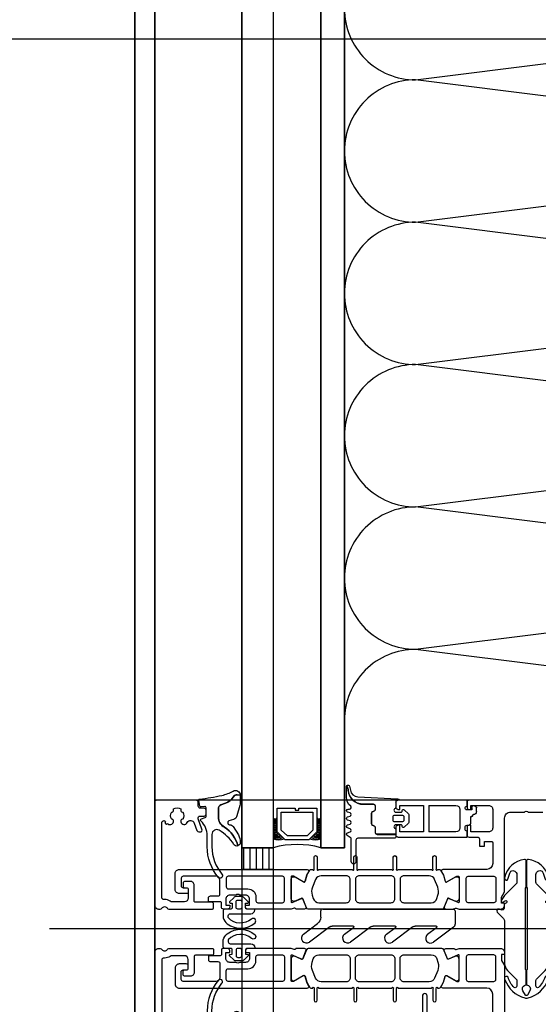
# Model space of a CAD drawing. Header units: millimetres. Extents: x 373037 to 682063, y 76092 to 274210.
# Tile 142 of 256: x 655007 to 655139, y 261188 to 261437. Entities that reach past the tile are written whole.
import ezdxf

# ---------------------------------------------------------------- set-up
doc = ezdxf.new("R2010")
doc.units = ezdxf.units.MM
doc.header["$LTSCALE"] = 100
doc.linetypes.add('ČERCHOVANÁ', pattern=[25.4, 12.7, -6.35, 0, -6.35])
doc.linetypes.add('ČÁRKOVANÁ', pattern=[19.05, 12.7, -6.35])
doc.layers.get('0').update_dxf_attribs({"linetype": 'CONTINUOUS'})
doc.layers.add('PUDORYS', color=253, linetype='CONTINUOUS')
pattern_1 = [(270, (722451.9952, 250907.7333), (1.5875, -8e-16), [])]

# ---------------------------------------------------------------- blocks, each defined once
blk = doc.blocks.new('284336')
for points in [[(-0.7, -9.6), (-10, -9.6, 0.414511), (-10.51, -10.11), (-10.51, -15.51, -1), (-11.69, -15.51), (-11.69, -9.6), (-12.69, -8.95, -0.668884), (-12.6, -8.23), (-11.99, -8.01, 0.766384), (-11.99, -7.21), (-12.6, -6.99, -0.76831), (-12.6, -6.23), (-11.99, -6.01, 0.766384), (-11.99, -5.21), (-12.6, -4.99, -0.76831), (-12.6, -4.23), (-11.99, -4.01, 0.766384), (-11.99, -3.21), (-12.6, -2.99, -0.877523), (-12.5, -2.22), (-12.1, -2.22, 0.698129), (-11.83, -1.5, -0.220231), (-12.89, 0.78), (-12.89, 3.45, -0.157143), (-12.82, 3.68), (-12.69, 3.42, -0.067482), (-12.48, 2.53, 0.393136), (-8.66, -1.02), (-6.1, -1.02, -0.414214), (-5.61, -1.51), (-5.61, -2.22, -0.267949), (-5.85, -2.65), (-6.35, -2.93, 0.267949), (-6.61, -3.38), (-6.61, -5.84, 0.267949), (-6.35, -6.29), (-5.85, -6.57, -0.267949), (-5.61, -7), (-5.61, -8.11, 0.414215), (-5.1, -8.62), (-0.41, -8.62), (-0.41, -9.31, -0.414212), (-0.7, -9.6)], [(-0.41, 0), (-0.41, -2, 0.990243), (-0.4, -3.02), (0.9, -3.02, 0.414214), (1.21, -2.71), (1.21, -2.61, -0.668123), (1.71, -2.4), (2.75, -3.45, -0.199004), (2.89, -3.79), (2.89, -5.43, -0.199038), (2.75, -5.77), (1.71, -6.82, -0.668191), (1.21, -6.61), (1.21, -6.51, 0.414214), (0.9, -6.2), (-0.4, -6.2, 0.990269), (-0.41, -7.22), (-0.41, -8.6), (-5.1, -8.6, -0.414215), (-5.59, -8.11), (-5.59, -7, 0.267949), (-5.84, -6.56), (-6.34, -6.27, -0.267949), (-6.59, -5.84), (-6.59, -3.38, -0.267949), (-6.34, -2.95), (-5.84, -2.66, 0.267949), (-5.59, -2.22), (-5.59, -1.51, 0.414214), (-6.1, -1), (-8.66, -1, -0.393156), (-12.46, 2.53, 0.067572), (-12.67, 3.43), (-12.8, 3.7, -0.637545), (-12.12, 3.53), (-11.92, 2.53, 0.344315), (-10.06, 0.91), (0, 0.38, -0.406913), (0.39, 0), (-0.41, 0)], [(1.7, -4.31, 0.414235), (1.2, -3.81), (-0.7, -3.81, 0.414214), (-1.2, -4.31), (-1.2, -4.91, 0.414214), (-0.7, -5.41), (1.2, -5.41, 0.414235), (1.7, -4.91), (1.7, -4.31)]]:
    blk.add_lwpolyline(points, format="xyb", close=True)
blk = doc.blocks.new('nesystémový nástavec 18')
for p, q in [((-18, 6.8), (-18, 8.8)), ((-17.5, 9.3), (-15.36, 9.3)), ((-11, 8), (-17, 8)), ((-17, 8), (-17, 6.3)), ((-15.36, 9.3), (0, 9.3)), ((-11, 1.3), (-11, 8)), ((-2.8, 8), (-9.7, 8)), ((-9.7, 1.3), (-9.7, 8)), ((0, 9.3), (0, 7.8)), ((-17, 6.3), (-17.5, 6.3)), ((-1.8, 2.3), (-1.8, 7)), ((-0.5, 7.3), (-0.5, 6.8)), ((0, 6.3), (0.55, 6.3)), ((0.55, 6.3), (0.95, 5.9)), ((0.95, 5.9), (0.95, 4.8)), ((0.95, 4.8), (0.95, 4.14)), ((0.95, 4.14), (1.2, 4.14)), ((1.4, 3.94), (1.4, 3.84)), ((1.6, 3.64), (1.6, 3.64)), ((2.4, 2.84), (2.4, 1.89)), ((-18, 0.5), (-18, 1.8)), ((-17.5, 2.3), (-17, 2.3)), ((-1.8, 0), (-17.5, 0)), ((-17, 2.3), (-17, 1.3)), ((-17, 1.3), (-11, 1.3)), ((-9.7, 1.3), (-2.8, 1.3)), ((0, 0), (-1.8, 0)), ((-0.4, 2.23), (-0.5, 2.04)), ((-0.5, 2.04), (-0.5, 2)), ((1.2, 2.44), (0, 2.44)), ((0, 1.5), (0, 0)), ((1.2, 1.85), (1.2, 2.44)), ((1.8, 1.37), (1.7, 1.35)), ((2.25, 1.63), (1.8, 1.37))]:
    blk.add_line(p, q)
for centre, radius, start, end in [((-17.5, 8.8), 0.5, 90, 180), ((-15.36, 9.8), 0.5, 270, 270.084), ((-2.8, 7), 1, 0, 90), ((0, 7.3), 0.5, 89.9955, 180.0071), ((-17.5, 6.8), 0.5, 180.0012, 269.9988), ((0, 6.8), 0.5, 179.9949, 270.006), ((0.75, 4.8), 0.2, 359.9656, 0.0344), ((1.2, 3.94), 0.2, 359.9707, 90.0249), ((1.6, 3.84), 0.2, 179.9737, 270.035), ((1.6, 2.84), 0.8, 0.0065, 89.9919), ((-17.5, 1.8), 0.5, 89.999, 180.0002), ((-17.5, 0.5), 0.5, 180, 270), ((-2.8, 2.3), 1, 270, 0), ((0, 2), 0.5, 179.9716, 270.0327), ((0, 1.94), 0.5, 89.9975, 144.0007), ((1.7, 1.85), 0.5, 179.9991, 270), ((2.1, 1.89), 0.3, 299.9815, 0.0183)]:
    blk.add_arc(centre, radius, start, end)
blk = doc.blocks.new('433270')
blk.add_lwpolyline([(1, 0, 0.414364), (0, -1), (0, -1.4, 0.255924), (0.23, -1.83, -0.547723), (0.23, -3.17, 0.255924), (0, -3.6), (0, -14.6, 0.414214), (0.3, -14.9), (1.2, -14.9, 0.414214), (1.7, -14.4), (1.7, -10.3, -0.414214), (2, -10), (6, -10, 0.414248), (7, -9), (7, -7.7, 0.414179), (6.5, -7.2), (5.7, -7.2, 0.414232), (5.4, -7.5), (5.4, -8.2, -0.414198), (5.1, -8.5), (2.8, -8.5, -0.414204), (1.8, -7.5), (1.8, -4.49, -0.147432), (1.97, -3.94, 0.147461), (2.4, -2.5), (2.4, -2.3, -0.414214), (2.9, -1.8), (21.87, -1.8, -0.668178), (22.22, -2.65), (22.16, -2.72, 1), (21.59, -3.29), (21.52, -3.35, 0.198912), (21.38, -3.71), (21.38, -4.05, 0.414214), (22.08, -4.75), (22.38, -4.75, 0.576988), (22.64, -4.3, -0.311246), (24.56, -4.3, 0.576988), (24.82, -4.75), (25.3, -4.75, -0.260065), (25.3, -6.65), (24.82, -6.65, 0.576988), (24.56, -7.1, -0.311246), (22.64, -7.1, 0.576988), (22.38, -6.65), (22.08, -6.65, 0.414214), (21.38, -7.35), (21.38, -7.61, 0.267949), (21.63, -8.04), (21.89, -8.2, -0.637047), (21.73, -10), (19.83, -10.7, 0.315299), (19.5, -11.17), (19.5, -11.49, 0.520567), (20.17, -11.96), (22.83, -10.99, -0.520567), (23.5, -11.46), (23.5, -12.5, 0.414062), (24, -13), (25, -13, 0.414186), (25.5, -12.5), (25.5, -11.5, -0.414182), (26, -11), (27, -11, 0.414214), (27.5, -10.5), (27.5, -0.5, 0.414214), (27, 0), (1, 0)], format="xyb", close=True)
blk = doc.blocks.new('284325')
for points in [[(0.84, -5.23, -0.560316), (0.94, -4.73), (1.94, -4.36, 0.3153), (2.14, -4.08), (2.14, -1.89, 0.451558), (1.8, -1.59), (0.9, -1.7, -0.399586), (0.57, -1.46), (0.3, -0.07, -0.415977), (0.53, 0.29, 0.024107), (6.15, 1.24, 0.076636), (8.99, 2.34, -0.577615), (10.79, 1.3), (10.02, 1.37, 0.283171), (9.08, 0.9, -0.168429), (7.07, -0.74), (5.9, -1.16, 0.315302), (5.24, -2.1), (5.24, -4.21, 0.269719), (6.76, -6.82, -0.194797), (10.18, -11.53, -0.342663), (9.17, -11.17, 0.119207), (5.43, -7.59, 0.578571), (3.63, -8.62), (3.63, -11.77, 0.176415), (6.16, -18.72, -1), (5.24, -19.49, -0.176415), (2.43, -11.77), (2.43, -8.89, 0.208286), (0.84, -5.23)], [(8.95, -6.65), (10.32, -8.78, -0.134555), (10.79, -10.63, -0.339795), (10.19, -11.53, 0.194788), (6.76, -6.81, -0.269736), (5.25, -4.21), (5.25, -2.1, -0.315302), (5.9, -1.17), (7.07, -0.74, 0.168429), (9.09, 0.89, -0.283167), (10.01, 1.36), (10.79, 1.29), (10.79, -0.74, -0.070852), (10.71, -1.3), (9.95, -3.93, -0.241839), (9.08, -4.83), (7.93, -5.22, 0.836024), (8.08, -6.19), (8.11, -6.19, -0.255349), (8.95, -6.65)]]:
    blk.add_lwpolyline(points, format="xyb", close=True)
blk = doc.blocks.new('*U16')
for points in [[(1, 0, 0.414243), (1.1, 0.1), (1, 0.9, -1.0001), (1.2, 0.9), (1.1, 0.1, 0.414228), (1.2, 0, 0.414228)], [(1.2, 0, 0.414243), (1.3, 0.1), (1.2, 0.9, -1.0001), (1.4, 0.9), (1.3, 0.1, 0.414228), (1.4, 0, 0.414228)], [(1.4, 0, 0.414243), (1.5, 0.1), (1.4, 0.9, -1.0001), (1.6, 0.9), (1.5, 0.1, 0.414228), (1.6, 0, 0.414228)], [(1.6, 0, 0.414243), (1.7, 0.1), (1.6, 0.9, -1.0001), (1.8, 0.9), (1.7, 0.1, 0.414228), (1.8, 0, 0.414228)], [(1.8, 0, 0.414243), (1.9, 0.1), (1.8001, 0.9, -1.0001), (2, 0.9), (1.9001, 0.1, 0.414228), (2, 0, 0.414228)]]:
    blk.add_lwpolyline(points, format="xyb")
blk = doc.blocks.new('244748_a')
blk.add_lwpolyline([(8.32, -1.69, 0.082248), (6.34, -0.9, -1.09695), (6.94, -0.1, -0.315353), (11.26, -5.15, -0.480529), (10.87, -5.64), (4.27, -5.64), (4.08, -5.45), (-16.53, -5.45), (-16.72, -5.64), (-20.43, -5.64, 0.574019), (-21.93, -4.78), (-22.99, -5.4, 0.524827), (-22.99, -5.9), (-21.93, -6.52, 0.574021), (-20.43, -5.66), (-16.72, -5.66), (-16.53, -5.85), (4.08, -5.85), (4.27, -5.66), (10.87, -5.66, -0.480529), (11.26, -6.15, -0.326229), (6.88, -11.09, -1.09695), (6.28, -10.3, 0.081457), (8.32, -9.61, 0.599203), (7.48, -8.05), (5.52, -8.05, 0.198965), (5.17, -8.2), (2.22, -11.15), (0.93, -12.01, -0.738038), (0.51, -11.62), (0.87, -11, 1), (0.35, -10.7), (0, -11.3), (-0.98, -11.3, 0.619205), (-1.45, -12.06), (-1.28, -12.43, -0.808139), (-2.04, -13.04), (-3.63, -11.44, 0.198906), (-4.34, -11.15), (-14.99, -11.15, -0.198936), (-16.76, -10.42), (-18.98, -8.2, 0.198942), (-19.33, -8.05), (-20.67, -8.05, 0.500217), (-21.09, -8.73, 0.122037), (-18.5, -10.27, -1.093735), (-19.1, -11.07, -0.240768), (-23.7, -6.07, -0.106226), (-23.7, -5.23, -0.256232), (-19, -0.13, -1.093735), (-18.4, -0.92, 0.116856), (-21.09, -2.57, 0.500217), (-20.67, -3.25), (-19.33, -3.25, 0.198942), (-18.98, -3.1), (-16.75, -0.88, -0.198936), (-14.99, -0.15), (-4.34, -0.15, 0.198907), (-3.63, 0.14), (-2.04, 1.74, -0.808139), (-1.28, 1.13), (-1.45, 0.76, 0.619205), (-0.98, 0), (0, 0), (0.35, -0.6, 1), (0.87, -0.3), (0.51, 0.32, -0.738038), (0.93, 0.71), (2.22, -0.15), (5.17, -3.1, 0.198965), (5.52, -3.25), (7.48, -3.25, 0.599203)], format="xyb", close=True)
blk = doc.blocks.new('288126')
for points in [[(-16.5, 0), (16.5, 0)], [(-17, -2.08), (-17, -0.5)], [(17, -0.5), (17, -3.8)], [(-21.36, -6.34), (-17.8, -3.69)], [(-14.71, -4.5), (-19.87, -8.34)], [(-8.83, -4.3), (-14.11, -4.3)], [(-10.96, -6.34), (-8.71, -4.66)], [(-4.31, -4.5), (-9.47, -8.34)], [(1.81, -4.3), (-3.71, -4.3)], [(-0.35, -6.36), (1.93, -4.66)], [(6.33, -4.5), (1.14, -8.37)], [(12.21, -4.3), (6.93, -4.3)], [(10.05, -6.36), (12.33, -4.66)], [(16.6, -4.6), (11.54, -8.37)]]:
    blk.add_lwpolyline(points)
for centre, radius, start, end in [((16.5, -0.5), 0.5, 0, 90), ((-16.5, -0.5), 0.5, 90, 180), ((16, -3.8), 1, 306.7059, 0), ((-20.61, -7.34), 1.25, 126.7059, 306.7059), ((-10.21, -7.34), 1.25, 126.7059, 306.7059), ((0.4, -7.37), 1.25, 126.7059, 306.7059), ((10.8, -7.37), 1.25, 126.7059, 306.7059)]:
    blk.add_arc(centre, radius, start, end)
at = {"extrusion": (0, 0, -1)}
for centre, radius, start, end in [((19, -2.08), 2, 180, 233.2941), ((14.11, -5.3), 1, 53.2941, 90), ((8.83, -4.5), 0.2, 90, 233.2941), ((3.71, -5.3), 1, 53.2941, 90), ((-1.81, -4.5), 0.2, 90, 233.2941), ((-6.93, -5.3), 1, 53.2941, 90), ((-12.21, -4.5), 0.2, 90, 233.2941)]:
    blk.add_arc(centre, radius, start, end, dxfattribs=at)
blk = doc.blocks.new('246426')
for points in [[(-1.84, 0.64), (-2.86, -0.38, 0.198926), (-3.15, -1.09), (-3.15, -2.31, 0.198926), (-2.86, -3.02), (-1.84, -4.04, 0.637051), (-1.5, -3.92), (-1.45, -3.4), (-0.3, -3.4, -0.41484), (0, -3.7), (0, -5.19, 0.414232), (0.5, -5.69), (2.14, -5.69, 0.071862), (2.2, -5.68, 0.157876), (3.73, -4.64, 0.360336), (3.48, 2.39, 0.964062), (2.54, 1.48, -0.403385), (2.25, -4.34, -0.190964), (2.11, -4.39), (1.7, -4.39, -0.414214), (1.2, -3.89), (1.2, 1.31, 0.414201), (0.2, 2.31), (0, 2.31), (0, 0.3, -0.414214), (-0.3, 0), (-1.45, 0), (-1.5, 0.52, 0.637051), (-1.84, 0.64)], [(-2.25, -1.4, -0.414214), (-1.85, -1), (-0.4, -1, -0.414214), (0, -1.4), (0, -2, -0.414214), (-0.4, -2.4), (-1.85, -2.4, -0.414214), (-2.25, -2), (-2.25, -1.4)]]:
    blk.add_lwpolyline(points, format="xyb", close=True)

msp = doc.modelspace()

# ---------------------------------------------------------------- hatches: boundary and pattern name
at = {"layer": 'PUDORYS', "true_color": 0x939598}
h = msp.add_hatch(dxfattribs=at)
h.set_pattern_fill('ANSI31', color=252, scale=0.5, angle=585)
h.set_pattern_definition(pattern_1)
h.paths.add_polyline_path([(655071.64, 261222.15), (655071.64, 261227.65), (655063.64, 261227.65), (655063.64, 261222.15)])
h = msp.add_hatch(dxfattribs=at)
h.set_pattern_fill('ANSI31', color=252, scale=0.5, angle=585)
h.set_pattern_definition(pattern_1)
h.paths.add_polyline_path([(655071.64, 261222.15), (655071.64, 261227.65), (655063.64, 261227.65), (655063.64, 261222.15)])

# ---------------------------------------------------------------- linework, layer by layer
at = {"layer": 'PUDORYS', "color": 252, "true_color": 0x939598}
for p, q in [((655063.64, 261227.65), (655063.64, 261636.65)), ((655063.64, 261227.65), (655063.64, 261636.65)), ((655071.64, 261636.65), (655071.64, 261227.65)), ((655071.64, 261636.65), (655071.64, 261227.65)), ((655083.64, 261227.65), (655083.64, 261636.65)), ((655083.64, 261227.65), (655083.64, 261636.65)), ((655089.64, 261636.65), (655089.64, 261227.65)), ((655089.64, 261636.65), (655089.64, 261227.65)), ((655071.64, 261227.65), (655063.64, 261227.65)), ((655071.64, 261227.65), (655063.64, 261227.65)), ((655089.64, 261227.65), (655083.64, 261227.65)), ((655089.64, 261227.65), (655083.64, 261227.65)), ((655340.76, 261207.15), (655015.07, 261207.15)), ((655340.76, 261207.15), (655015.07, 261207.15))]:
    msp.add_line(p, q, dxfattribs=at)
at = {"layer": 'PUDORYS', "color": 252, "linetype": 'ČERCHOVANÁ', "ltscale": 25, "true_color": 0x939598}
msp.add_line((682063.19, 261432.15), (654424.22, 261432.15), dxfattribs=at)
at = {"layer": 'PUDORYS', "color": 252, "ltscale": 15, "true_color": 0x939598}
for points in [[(655036.64, 249592.15), (681616.64, 249592.15), (681616.64, 273272.15), (655036.64, 273272.15)], [(681611.64, 273267.15), (655041.64, 273267.15), (655041.64, 249597.15), (681611.64, 249597.15)], [(655063.64, 249619.15), (681589.64, 249619.15), (681589.64, 273245.15), (655063.64, 273245.15)], [(681581.64, 273237.15), (655071.64, 273237.15), (655071.64, 249627.15), (681581.64, 249627.15)], [(655083.64, 261227.65), (655089.64, 261227.65), (655089.64, 261636.65), (655083.64, 261636.65)], [(655089.64, 261624.65), (655269.64, 261624.65), (655269.64, 261239.65), (655089.64, 261239.65)], [(655041.64, 261174.65), (655269.64, 261174.65), (655269.64, 261239.65), (655041.64, 261239.65)]]:
    msp.add_lwpolyline(points, close=True, dxfattribs=at)
at = {"layer": 'PUDORYS', "color": 252, "linetype": 'ČÁRKOVANÁ', "ltscale": 5, "true_color": 0x939598}
for points in [[(681606.64, 249602.15), (655036.64, 249602.15), (655036.64, 273272.15), (681606.64, 273272.15)], [(681611.64, 249597.15), (655041.64, 249597.15), (655041.64, 273267.15), (681611.64, 273267.15)]]:
    msp.add_lwpolyline(points, close=True, dxfattribs=at)
at = {"layer": 'PUDORYS', "color": 252, "true_color": 0x939598}
for points in [[(655269.64, 261239.65), (655121.14, 261239.65, 0.414214), (655120.64, 261239.15), (655120.64, 261237.85, 0.41422), (655121.14, 261237.35), (655121.64, 261237.35), (655121.64, 261238.35), (655126.14, 261238.35, -0.414214), (655127.14, 261237.35), (655127.14, 261232.65, -0.414214), (655126.14, 261231.65), (655121.64, 261231.65), (655121.64, 261233.35), (655121.14, 261233.35, 0.414201), (655120.64, 261232.85), (655120.64, 261230.85, 0.414214), (655121.14, 261230.35), (655123.28, 261230.35, -0.414214), (655123.78, 261229.85), (655123.78, 261228.05), (655125.03, 261228.05), (655125.03, 261229.25), (655126.84, 261229.25, -0.414214), (655127.14, 261228.95), (655127.14, 261223.66, -0.414167), (655125.64, 261222.16), (655118.64, 261222.15), (655114.54, 261222.15, 0.57735), (655114.19, 261221.55), (655114.69, 261220.69), (655115.12, 261219.2, 0.488701), (655115.56, 261219.02), (655118.03, 261220.45), (655118.45, 261220.45, -0.432566), (655118.64, 261220.25), (655118.64, 261213.95, -0.548397), (655118.36, 261213.76), (655115.98, 261214.83, 0.425336), (655115.71, 261214.72), (655114.89, 261212.7, 0.531563), (655115.26, 261212.15), (655117.33, 261212.15, 0.231306), (655117.56, 261212.27, -0.306185), (655117.88, 261212.37), (655118.64, 261212.15), (655129.14, 261212.15, 0.414214), (655130.14, 261213.15), (655130.14, 261213.65), (655129.34, 261213.65), (655129.34, 261215.15), (655130, 261216.3, 0.13165), (655130.14, 261216.8), (655130.14, 261235.16, -0.414214), (655131.64, 261236.66), (655135.14, 261236.66, -0.399985), (655136.14, 261236.66), (655139.84, 261236.66, -0.414214)], [(655269.64, 261239.65), (655121.14, 261239.65, 0.414214), (655120.64, 261239.15), (655120.64, 261237.85, 0.41422), (655121.14, 261237.35), (655121.64, 261237.35), (655121.64, 261238.35), (655126.14, 261238.35, -0.414214), (655127.14, 261237.35), (655127.14, 261232.65, -0.414214), (655126.14, 261231.65), (655121.64, 261231.65), (655121.64, 261233.35), (655121.14, 261233.35, 0.414201), (655120.64, 261232.85), (655120.64, 261230.85, 0.414214), (655121.14, 261230.35), (655123.28, 261230.35, -0.414214), (655123.78, 261229.85), (655123.78, 261228.05), (655125.03, 261228.05), (655125.03, 261229.25), (655126.84, 261229.25, -0.414214), (655127.14, 261228.95), (655127.14, 261223.66, -0.414167), (655125.64, 261222.16), (655118.64, 261222.15), (655114.54, 261222.15, 0.57735), (655114.19, 261221.55), (655114.69, 261220.69), (655115.12, 261219.2, 0.488701), (655115.56, 261219.02), (655118.03, 261220.45), (655118.45, 261220.45, -0.432566), (655118.64, 261220.25), (655118.64, 261213.95, -0.548397), (655118.36, 261213.76), (655115.98, 261214.83, 0.425336), (655115.71, 261214.72), (655114.89, 261212.7, 0.531563), (655115.26, 261212.15), (655117.33, 261212.15, 0.231306), (655117.56, 261212.27, -0.306185), (655117.88, 261212.37), (655118.64, 261212.15), (655129.14, 261212.15, 0.414214), (655130.14, 261213.15), (655130.14, 261213.65), (655129.34, 261213.65), (655129.34, 261215.15), (655130, 261216.3, 0.13165), (655130.14, 261216.8), (655130.14, 261235.16, -0.414214), (655131.64, 261236.66), (655135.14, 261236.66, -0.399985), (655136.14, 261236.66), (655139.84, 261236.66, -0.414214)], [(655127.14, 261185.35), (655127.14, 261190.65, 0.414167), (655125.64, 261192.15), (655118.64, 261192.15), (655114.54, 261192.15, -0.57735), (655114.19, 261192.75), (655114.69, 261193.62), (655115.12, 261195.11, -0.488701), (655115.56, 261195.29), (655118.03, 261193.85), (655118.45, 261193.85, 0.432566), (655118.64, 261194.05), (655118.64, 261200.36, 0.548397), (655118.36, 261200.54), (655115.98, 261199.48, -0.425336), (655115.71, 261199.58), (655114.89, 261201.61, -0.531563), (655115.26, 261202.16), (655117.33, 261202.16, -0.231306), (655117.56, 261202.04, 0.306185), (655117.88, 261201.94), (655118.64, 261202.15), (655129.14, 261202.15, -0.414214), (655130.14, 261201.15), (655130.14, 261200.65), (655129.34, 261200.65), (655129.34, 261199.15), (655130, 261198.01, -0.13165), (655130.14, 261197.51), (655130.14, 261179.15, 0.414214)], [(655127.14, 261185.35), (655127.14, 261190.65, 0.414167), (655125.64, 261192.15), (655118.64, 261192.15), (655114.54, 261192.15, -0.57735), (655114.19, 261192.75), (655114.69, 261193.62), (655115.12, 261195.11, -0.488701), (655115.56, 261195.29), (655118.03, 261193.85), (655118.45, 261193.85, 0.432566), (655118.64, 261194.05), (655118.64, 261200.36, 0.548397), (655118.36, 261200.54), (655115.98, 261199.48, -0.425336), (655115.71, 261199.58), (655114.89, 261201.61, -0.531563), (655115.26, 261202.16), (655117.33, 261202.16, -0.231306), (655117.56, 261202.04, 0.306185), (655117.88, 261201.94), (655118.64, 261202.15), (655129.14, 261202.15, -0.414214), (655130.14, 261201.15), (655130.14, 261200.65), (655129.34, 261200.65), (655129.34, 261199.15), (655130, 261198.01, -0.13165), (655130.14, 261197.51), (655130.14, 261179.15, 0.414214)]]:
    msp.add_lwpolyline(points, format="xyb", dxfattribs=at)
for points in [[(655082.64, 261237.65), (655082.64, 261231.65), (655080.64, 261229.65), (655074.64, 261229.65), (655072.64, 261231.65), (655072.64, 261237.65), (655077.14, 261237.65), (655077.14, 261237.15), (655078.14, 261237.15), (655078.14, 261237.65)], [(655082.64, 261237.65), (655082.64, 261231.65), (655080.64, 261229.65), (655074.64, 261229.65), (655072.64, 261231.65), (655072.64, 261237.65), (655077.14, 261237.65), (655077.14, 261237.15), (655078.14, 261237.15), (655078.14, 261237.65)], [(655073.64, 261236.65), (655081.64, 261236.65), (655081.64, 261232.07), (655080.22, 261230.65), (655075.19, 261230.65), (655073.64, 261232.07)], [(655073.64, 261236.65), (655081.64, 261236.65), (655081.64, 261232.07), (655080.22, 261230.65), (655075.19, 261230.65), (655073.64, 261232.07)], [(655063.64, 261222.15), (655063.64, 261227.65), (655071.64, 261227.65), (655071.64, 261222.15)], [(655063.64, 261222.15), (655063.64, 261227.65), (655071.64, 261227.65), (655071.64, 261222.15)]]:
    msp.add_lwpolyline(points, close=True, dxfattribs=at)
for points in [[(655114.3, 261212.15), (655102.39, 261212.15), (655080.48, 261212.15, -0.305837), (655080.01, 261212.47), (655079.09, 261214.75, 0.425336), (655078.82, 261214.86), (655077.21, 261214.15, -0.543753), (655076.15, 261214.83), (655076.15, 261219.73, -0.578182), (655077.05, 261220.25), (655079.24, 261218.99, 0.488505), (655079.68, 261219.17), (655080.11, 261220.68), (655080.88, 261222, -0.282478), (655081.15, 261222.15), (655081.6, 261222.15, 1.447009), (655081.95, 261222.29), (655081.95, 261225.25, -1), (655082.75, 261225.25), (655082.75, 261222.29, 1.447009), (655083.1, 261222.15), (655091.64, 261222.15, 1.447009), (655091.99, 261222.29), (655091.99, 261225.25, -1), (655092.79, 261225.25), (655092.79, 261222.29, 1.447009), (655093.14, 261222.15), (655101.64, 261222.15, 1.447009), (655101.99, 261222.29), (655101.99, 261225.25, -1), (655102.79, 261225.25), (655102.79, 261222.29, 1.447009), (655103.14, 261222.15), (655111.68, 261222.15, 1.447009), (655112.03, 261222.29), (655112.03, 261225.25, -1), (655112.83, 261225.25), (655112.83, 261222.29, 1.447009), (655113.18, 261222.15), (655113.62, 261222.15, -0.282478), (655113.9, 261222), (655114.66, 261220.68), (655115.1, 261219.17, 0.488505), (655115.54, 261218.99), (655117.73, 261220.25, -0.578182), (655118.63, 261219.73), (655118.63, 261214.83, -0.543753), (655117.57, 261214.15), (655115.95, 261214.86, 0.425336), (655115.69, 261214.75), (655114.76, 261212.47, -0.305837), (655114.3, 261212.15)], [(655114.3, 261212.15), (655102.39, 261212.15), (655080.48, 261212.15, -0.305837), (655080.01, 261212.47), (655079.09, 261214.75, 0.425336), (655078.82, 261214.86), (655077.21, 261214.15, -0.543753), (655076.15, 261214.83), (655076.15, 261219.73, -0.578182), (655077.05, 261220.25), (655079.24, 261218.99, 0.488505), (655079.68, 261219.17), (655080.11, 261220.68), (655080.88, 261222, -0.282478), (655081.15, 261222.15), (655081.6, 261222.15, 1.447009), (655081.95, 261222.29), (655081.95, 261225.25, -1), (655082.75, 261225.25), (655082.75, 261222.29, 1.447009), (655083.1, 261222.15), (655091.64, 261222.15, 1.447009), (655091.99, 261222.29), (655091.99, 261225.25, -1), (655092.79, 261225.25), (655092.79, 261222.29, 1.447009), (655093.14, 261222.15), (655101.64, 261222.15, 1.447009), (655101.99, 261222.29), (655101.99, 261225.25, -1), (655102.79, 261225.25), (655102.79, 261222.29, 1.447009), (655103.14, 261222.15), (655111.68, 261222.15, 1.447009), (655112.03, 261222.29), (655112.03, 261225.25, -1), (655112.83, 261225.25), (655112.83, 261222.29, 1.447009), (655113.18, 261222.15), (655113.62, 261222.15, -0.282478), (655113.9, 261222), (655114.66, 261220.68), (655115.1, 261219.17, 0.488505), (655115.54, 261218.99), (655117.73, 261220.25, -0.578182), (655118.63, 261219.73), (655118.63, 261214.83, -0.543753), (655117.57, 261214.15), (655115.95, 261214.86, 0.425336), (655115.69, 261214.75), (655114.76, 261212.47, -0.305837), (655114.3, 261212.15)], [(655076.14, 261212.15), (655065.14, 261212.15, -0.414426), (655064.64, 261212.65), (655064.64, 261213.15), (655065.64, 261213.15), (655065.64, 261214.65, 0.414214), (655064.64, 261215.65), (655063.14, 261215.65, 0.399985), (655062.14, 261215.65), (655060.64, 261215.65, 0.414214), (655059.64, 261214.65), (655059.64, 261213.15), (655060.64, 261213.15), (655060.64, 261212.65, -0.414456), (655060.14, 261212.15), (655058.84, 261212.16, -0.413971), (655058.54, 261212.46), (655058.54, 261213.65, 0.414214), (655058.24, 261213.95), (655055.24, 261213.95), (655055.24, 261214.95, -0.414214), (655055.74, 261215.45), (655057.64, 261215.45, 0.414214), (655058.14, 261215.95), (655058.14, 261219.45, 0.414206), (655057.14, 261220.45), (655048.84, 261220.45, 0.414206), (655048.34, 261219.95), (655048.34, 261218.05, 0.414219), (655048.84, 261217.55), (655049.64, 261217.55, -0.414214), (655050.14, 261217.05), (655050.14, 261216.55, -0.414214), (655049.64, 261216.05), (655047.84, 261216.05, -0.414214), (655046.84, 261217.05), (655046.84, 261221.15, -0.414214), (655047.84, 261222.15), (655076.14, 261222.15), (655080.24, 261222.15, -0.57735), (655080.58, 261221.55), (655080.09, 261220.69), (655079.66, 261219.2, -0.488701), (655079.22, 261219.02), (655076.75, 261220.45), (655076.33, 261220.45, 0.432566), (655076.14, 261220.25), (655076.14, 261213.95, 0.548397), (655076.42, 261213.76), (655078.8, 261214.83, -0.425336), (655079.07, 261214.72), (655079.89, 261212.7, -0.531563), (655079.52, 261212.15), (655077.45, 261212.15, -0.231306), (655077.22, 261212.27, 0.306185), (655076.9, 261212.37), (655076.14, 261212.15)], [(655076.14, 261212.15), (655065.14, 261212.15, -0.414426), (655064.64, 261212.65), (655064.64, 261213.15), (655065.64, 261213.15), (655065.64, 261214.65, 0.414214), (655064.64, 261215.65), (655063.14, 261215.65, 0.399985), (655062.14, 261215.65), (655060.64, 261215.65, 0.414214), (655059.64, 261214.65), (655059.64, 261213.15), (655060.64, 261213.15), (655060.64, 261212.65, -0.414456), (655060.14, 261212.15), (655058.84, 261212.16, -0.413971), (655058.54, 261212.46), (655058.54, 261213.65, 0.414214), (655058.24, 261213.95), (655055.24, 261213.95), (655055.24, 261214.95, -0.414214), (655055.74, 261215.45), (655057.64, 261215.45, 0.414214), (655058.14, 261215.95), (655058.14, 261219.45, 0.414206), (655057.14, 261220.45), (655048.84, 261220.45, 0.414206), (655048.34, 261219.95), (655048.34, 261218.05, 0.414219), (655048.84, 261217.55), (655049.64, 261217.55, -0.414214), (655050.14, 261217.05), (655050.14, 261216.55, -0.414214), (655049.64, 261216.05), (655047.84, 261216.05, -0.414214), (655046.84, 261217.05), (655046.84, 261221.15, -0.414214), (655047.84, 261222.15), (655076.14, 261222.15), (655080.24, 261222.15, -0.57735), (655080.58, 261221.55), (655080.09, 261220.69), (655079.66, 261219.2, -0.488701), (655079.22, 261219.02), (655076.75, 261220.45), (655076.33, 261220.45, 0.432566), (655076.14, 261220.25), (655076.14, 261213.95, 0.548397), (655076.42, 261213.76), (655078.8, 261214.83, -0.425336), (655079.07, 261214.72), (655079.89, 261212.7, -0.531563), (655079.52, 261212.15), (655077.45, 261212.15, -0.231306), (655077.22, 261212.27, 0.306185), (655076.9, 261212.37), (655076.14, 261212.15)], [(655073.94, 261220.45), (655060.24, 261220.45, 0.414214), (655059.74, 261219.95), (655059.74, 261217.75, 0.414214), (655060.24, 261217.25), (655065.21, 261217.25, -0.411139), (655067.24, 261215.25), (655067.24, 261214.25, 0.414214), (655067.74, 261213.75), (655073.94, 261213.75, 0.414214), (655074.44, 261214.25), (655074.44, 261219.95, 0.414214), (655073.94, 261220.45)], [(655073.94, 261220.45), (655060.24, 261220.45, 0.414214), (655059.74, 261219.95), (655059.74, 261217.75, 0.414214), (655060.24, 261217.25), (655065.21, 261217.25, -0.411139), (655067.24, 261215.25), (655067.24, 261214.25, 0.414214), (655067.74, 261213.75), (655073.94, 261213.75, 0.414214), (655074.44, 261214.25), (655074.44, 261219.95, 0.414214), (655073.94, 261220.45)], [(655083.19, 261213.75), (655090.09, 261213.75, 0.414218), (655091.09, 261214.75), (655091.09, 261219.55, 0.414218), (655090.09, 261220.55), (655083.73, 261220.55, 0.305619), (655082.34, 261219.62), (655081.56, 261217.69, 0.176429), (655081.49, 261215.64), (655081.76, 261214.79, 0.324916), (655083.19, 261213.75)], [(655083.19, 261213.75), (655090.09, 261213.75, 0.414218), (655091.09, 261214.75), (655091.09, 261219.55, 0.414218), (655090.09, 261220.55), (655083.73, 261220.55, 0.305619), (655082.34, 261219.62), (655081.56, 261217.69, 0.176429), (655081.49, 261215.64), (655081.76, 261214.79, 0.324916), (655083.19, 261213.75)], [(655093.39, 261213.75), (655101.39, 261213.75, 0.414214), (655102.39, 261214.75), (655102.39, 261219.55, 0.414214), (655101.39, 261220.55), (655093.39, 261220.55, 0.414214), (655092.39, 261219.55), (655092.39, 261214.75, 0.414214), (655093.39, 261213.75)], [(655093.39, 261213.75), (655101.39, 261213.75, 0.414214), (655102.39, 261214.75), (655102.39, 261219.55, 0.414214), (655101.39, 261220.55), (655093.39, 261220.55, 0.414214), (655092.39, 261219.55), (655092.39, 261214.75, 0.414214), (655093.39, 261213.75)], [(655104.69, 261213.75), (655111.59, 261213.75, 0.324916), (655113.02, 261214.79), (655113.29, 261215.64, 0.176429), (655113.22, 261217.69), (655112.44, 261219.62, 0.305619), (655111.05, 261220.55), (655104.69, 261220.55, 0.414218), (655103.69, 261219.55), (655103.69, 261214.75, 0.414218), (655104.69, 261213.75)], [(655104.69, 261213.75), (655111.59, 261213.75, 0.324916), (655113.02, 261214.79), (655113.29, 261215.64, 0.176429), (655113.22, 261217.69), (655112.44, 261219.62, 0.305619), (655111.05, 261220.55), (655104.69, 261220.55, 0.414218), (655103.69, 261219.55), (655103.69, 261214.75, 0.414218), (655104.69, 261213.75)], [(655127.94, 261214.25, -0.414214), (655127.44, 261213.75), (655120.94, 261213.75, -0.414214), (655120.44, 261214.25), (655120.44, 261219.95, -0.414214), (655120.94, 261220.45), (655127.44, 261220.45, -0.414214), (655127.94, 261219.95), (655127.94, 261214.25)], [(655127.94, 261214.25, -0.414214), (655127.44, 261213.75), (655120.94, 261213.75, -0.414214), (655120.44, 261214.25), (655120.44, 261219.95, -0.414214), (655120.94, 261220.45), (655127.44, 261220.45, -0.414214), (655127.94, 261219.95), (655127.94, 261214.25)], [(655076.14, 261202.15), (655065.14, 261202.15, 0.414426), (655064.64, 261201.65), (655064.64, 261201.16), (655065.64, 261201.16), (655065.64, 261199.66, -0.414214), (655064.64, 261198.66), (655063.14, 261198.66, -0.399985), (655062.14, 261198.66), (655060.64, 261198.66, -0.414214), (655059.64, 261199.66), (655059.64, 261201.15), (655060.64, 261201.15), (655060.64, 261201.65, 0.414456), (655060.14, 261202.15), (655058.84, 261202.15, 0.413971), (655058.54, 261201.85), (655058.54, 261200.65, -0.414214), (655058.24, 261200.35), (655055.24, 261200.35), (655055.24, 261199.35, 0.414214), (655055.74, 261198.85), (655057.64, 261198.85, -0.414214), (655058.14, 261198.35), (655058.14, 261194.85, -0.414206), (655057.14, 261193.85), (655048.84, 261193.85, -0.414206), (655048.34, 261194.35), (655048.34, 261196.25, -0.414219), (655048.84, 261196.75), (655049.64, 261196.75, 0.414214), (655050.14, 261197.25), (655050.14, 261197.75, 0.414214), (655049.64, 261198.25), (655047.84, 261198.25, 0.414214), (655046.84, 261197.25), (655046.84, 261193.15, 0.414214), (655047.84, 261192.15), (655076.14, 261192.15), (655080.24, 261192.15, 0.57735), (655080.58, 261192.75), (655080.09, 261193.62), (655079.66, 261195.11, 0.488701), (655079.22, 261195.29), (655076.75, 261193.85), (655076.33, 261193.85, -0.432566), (655076.14, 261194.05), (655076.14, 261200.36, -0.548397), (655076.42, 261200.54), (655078.8, 261199.48, 0.425336), (655079.07, 261199.58), (655079.89, 261201.61, 0.531563), (655079.52, 261202.16), (655077.45, 261202.16, 0.231306), (655077.22, 261202.04, -0.306185), (655076.9, 261201.94), (655076.14, 261202.15)], [(655076.14, 261202.15), (655065.14, 261202.15, 0.414426), (655064.64, 261201.65), (655064.64, 261201.16), (655065.64, 261201.16), (655065.64, 261199.66, -0.414214), (655064.64, 261198.66), (655063.14, 261198.66, -0.399985), (655062.14, 261198.66), (655060.64, 261198.66, -0.414214), (655059.64, 261199.66), (655059.64, 261201.15), (655060.64, 261201.15), (655060.64, 261201.65, 0.414456), (655060.14, 261202.15), (655058.84, 261202.15, 0.413971), (655058.54, 261201.85), (655058.54, 261200.65, -0.414214), (655058.24, 261200.35), (655055.24, 261200.35), (655055.24, 261199.35, 0.414214), (655055.74, 261198.85), (655057.64, 261198.85, -0.414214), (655058.14, 261198.35), (655058.14, 261194.85, -0.414206), (655057.14, 261193.85), (655048.84, 261193.85, -0.414206), (655048.34, 261194.35), (655048.34, 261196.25, -0.414219), (655048.84, 261196.75), (655049.64, 261196.75, 0.414214), (655050.14, 261197.25), (655050.14, 261197.75, 0.414214), (655049.64, 261198.25), (655047.84, 261198.25, 0.414214), (655046.84, 261197.25), (655046.84, 261193.15, 0.414214), (655047.84, 261192.15), (655076.14, 261192.15), (655080.24, 261192.15, 0.57735), (655080.58, 261192.75), (655080.09, 261193.62), (655079.66, 261195.11, 0.488701), (655079.22, 261195.29), (655076.75, 261193.85), (655076.33, 261193.85, -0.432566), (655076.14, 261194.05), (655076.14, 261200.36, -0.548397), (655076.42, 261200.54), (655078.8, 261199.48, 0.425336), (655079.07, 261199.58), (655079.89, 261201.61, 0.531563), (655079.52, 261202.16), (655077.45, 261202.16, 0.231306), (655077.22, 261202.04, -0.306185), (655076.9, 261201.94), (655076.14, 261202.15)], [(655114.3, 261202.15), (655102.39, 261202.16), (655080.48, 261202.15, 0.305837), (655080.01, 261201.84), (655079.09, 261199.55, -0.425336), (655078.82, 261199.45), (655077.21, 261200.16, 0.543753), (655076.15, 261199.48), (655076.15, 261194.57, 0.578182), (655077.05, 261194.06), (655079.24, 261195.32, -0.488505), (655079.68, 261195.14), (655080.11, 261193.63), (655080.88, 261192.3, 0.282478), (655081.15, 261192.16), (655081.6, 261192.16, -1.447009), (655081.95, 261192.02), (655081.95, 261189.06, 1), (655082.75, 261189.06), (655082.75, 261192.02, -1.447009), (655083.1, 261192.16), (655091.64, 261192.16, -1.447009), (655091.99, 261192.02), (655091.99, 261189.06, 1), (655092.79, 261189.06), (655092.79, 261192.02, -1.447009), (655093.14, 261192.16), (655101.64, 261192.16, -1.447009), (655101.99, 261192.02), (655101.99, 261189.06, 1), (655102.79, 261189.06), (655102.79, 261192.02, -1.447009), (655103.14, 261192.16), (655111.68, 261192.16, -1.447009), (655112.03, 261192.02), (655112.03, 261189.06, 1), (655112.83, 261189.06), (655112.83, 261192.02, -1.447009), (655113.18, 261192.16), (655113.62, 261192.16, 0.282478), (655113.9, 261192.3), (655114.66, 261193.63), (655115.1, 261195.14, -0.488505), (655115.54, 261195.32), (655117.73, 261194.06, 0.578182), (655118.63, 261194.57), (655118.63, 261199.48, 0.543753), (655117.57, 261200.16), (655115.95, 261199.45, -0.425336), (655115.69, 261199.55), (655114.76, 261201.84, 0.305837), (655114.3, 261202.15)], [(655114.3, 261202.15), (655102.39, 261202.16), (655080.48, 261202.15, 0.305837), (655080.01, 261201.84), (655079.09, 261199.55, -0.425336), (655078.82, 261199.45), (655077.21, 261200.16, 0.543753), (655076.15, 261199.48), (655076.15, 261194.57, 0.578182), (655077.05, 261194.06), (655079.24, 261195.32, -0.488505), (655079.68, 261195.14), (655080.11, 261193.63), (655080.88, 261192.3, 0.282478), (655081.15, 261192.16), (655081.6, 261192.16, -1.447009), (655081.95, 261192.02), (655081.95, 261189.06, 1), (655082.75, 261189.06), (655082.75, 261192.02, -1.447009), (655083.1, 261192.16), (655091.64, 261192.16, -1.447009), (655091.99, 261192.02), (655091.99, 261189.06, 1), (655092.79, 261189.06), (655092.79, 261192.02, -1.447009), (655093.14, 261192.16), (655101.64, 261192.16, -1.447009), (655101.99, 261192.02), (655101.99, 261189.06, 1), (655102.79, 261189.06), (655102.79, 261192.02, -1.447009), (655103.14, 261192.16), (655111.68, 261192.16, -1.447009), (655112.03, 261192.02), (655112.03, 261189.06, 1), (655112.83, 261189.06), (655112.83, 261192.02, -1.447009), (655113.18, 261192.16), (655113.62, 261192.16, 0.282478), (655113.9, 261192.3), (655114.66, 261193.63), (655115.1, 261195.14, -0.488505), (655115.54, 261195.32), (655117.73, 261194.06, 0.578182), (655118.63, 261194.57), (655118.63, 261199.48, 0.543753), (655117.57, 261200.16), (655115.95, 261199.45, -0.425336), (655115.69, 261199.55), (655114.76, 261201.84, 0.305837), (655114.3, 261202.15)], [(655073.94, 261193.85), (655060.24, 261193.85, -0.414214), (655059.74, 261194.35), (655059.74, 261196.56, -0.414214), (655060.24, 261197.06), (655065.21, 261197.06, 0.411139), (655067.24, 261199.06), (655067.24, 261200.05, -0.414214), (655067.74, 261200.55), (655073.94, 261200.55, -0.414214), (655074.44, 261200.05), (655074.44, 261194.35, -0.414214), (655073.94, 261193.85)], [(655073.94, 261193.85), (655060.24, 261193.85, -0.414214), (655059.74, 261194.35), (655059.74, 261196.56, -0.414214), (655060.24, 261197.06), (655065.21, 261197.06, 0.411139), (655067.24, 261199.06), (655067.24, 261200.05, -0.414214), (655067.74, 261200.55), (655073.94, 261200.55, -0.414214), (655074.44, 261200.05), (655074.44, 261194.35, -0.414214), (655073.94, 261193.85)], [(655083.19, 261200.56), (655090.09, 261200.56, -0.414218), (655091.09, 261199.56), (655091.09, 261194.76, -0.414218), (655090.09, 261193.76), (655083.73, 261193.76, -0.305619), (655082.34, 261194.69), (655081.56, 261196.62, -0.176429), (655081.49, 261198.67), (655081.76, 261199.52, -0.324916), (655083.19, 261200.56)], [(655083.19, 261200.56), (655090.09, 261200.56, -0.414218), (655091.09, 261199.56), (655091.09, 261194.76, -0.414218), (655090.09, 261193.76), (655083.73, 261193.76, -0.305619), (655082.34, 261194.69), (655081.56, 261196.62, -0.176429), (655081.49, 261198.67), (655081.76, 261199.52, -0.324916), (655083.19, 261200.56)], [(655093.39, 261200.56), (655101.39, 261200.56, -0.414214), (655102.39, 261199.56), (655102.39, 261194.76, -0.414214), (655101.39, 261193.76), (655093.39, 261193.76, -0.414214), (655092.39, 261194.76), (655092.39, 261199.56, -0.414214), (655093.39, 261200.56)], [(655093.39, 261200.56), (655101.39, 261200.56, -0.414214), (655102.39, 261199.56), (655102.39, 261194.76, -0.414214), (655101.39, 261193.76), (655093.39, 261193.76, -0.414214), (655092.39, 261194.76), (655092.39, 261199.56, -0.414214), (655093.39, 261200.56)], [(655104.69, 261200.56), (655111.59, 261200.56, -0.324916), (655113.02, 261199.52), (655113.29, 261198.67, -0.176429), (655113.22, 261196.62), (655112.44, 261194.69, -0.305619), (655111.05, 261193.76), (655104.69, 261193.76, -0.414218), (655103.69, 261194.76), (655103.69, 261199.56, -0.414218), (655104.69, 261200.56)], [(655104.69, 261200.56), (655111.59, 261200.56, -0.324916), (655113.02, 261199.52), (655113.29, 261198.67, -0.176429), (655113.22, 261196.62), (655112.44, 261194.69, -0.305619), (655111.05, 261193.76), (655104.69, 261193.76, -0.414218), (655103.69, 261194.76), (655103.69, 261199.56, -0.414218), (655104.69, 261200.56)], [(655127.94, 261200.05, 0.414214), (655127.44, 261200.55), (655120.94, 261200.55, 0.414214), (655120.44, 261200.05), (655120.44, 261194.35, 0.414214), (655120.94, 261193.85), (655127.44, 261193.85, 0.414214), (655127.94, 261194.35), (655127.94, 261200.05)], [(655127.94, 261200.05, 0.414214), (655127.44, 261200.55), (655120.94, 261200.55, 0.414214), (655120.44, 261200.05), (655120.44, 261194.35, 0.414214), (655120.94, 261193.85), (655127.44, 261193.85, 0.414214), (655127.94, 261194.35), (655127.94, 261200.05)]]:
    msp.add_lwpolyline(points, format="xyb", close=True, dxfattribs=at)
for centre, radius, start, end in [((655072.14, 261235.52), 0.596, 213.0366, 326.9634), ((655072.14, 261235.52), 0.596, 213.0366, 326.9634), ((655072.14, 261235.22), 0.596, 213.0366, 326.9634), ((655072.14, 261235.22), 0.596, 213.0366, 326.9634), ((655072.14, 261234.93), 0.596, 213.0366, 326.9634), ((655072.14, 261234.93), 0.596, 213.0366, 326.9634), ((655072.14, 261234.64), 0.596, 213.0366, 326.9634), ((655072.14, 261234.64), 0.596, 213.0366, 326.9634), ((655072.14, 261234.35), 0.596, 213.0366, 326.9634), ((655072.14, 261234.35), 0.596, 213.0366, 326.9634), ((655083.14, 261235.52), 0.596, 213.0366, 326.9634), ((655083.14, 261235.52), 0.596, 213.0366, 326.9634), ((655083.14, 261235.22), 0.596, 213.0366, 326.9634), ((655083.14, 261235.22), 0.596, 213.0366, 326.9634), ((655083.14, 261234.93), 0.596, 213.0366, 326.9634), ((655083.14, 261234.93), 0.596, 213.0366, 326.9634), ((655083.14, 261234.64), 0.596, 213.0366, 326.9634), ((655083.14, 261234.64), 0.596, 213.0366, 326.9634), ((655083.14, 261234.35), 0.596, 213.0366, 326.9634), ((655083.14, 261234.35), 0.596, 213.0366, 326.9634), ((655072.14, 261234.05), 0.596, 213.0366, 326.9634), ((655072.14, 261234.05), 0.596, 213.0366, 326.9634), ((655072.14, 261233.76), 0.596, 213.0366, 326.9634), ((655072.14, 261233.76), 0.596, 213.0366, 326.9634), ((655072.14, 261233.47), 0.596, 213.0366, 326.9634), ((655072.14, 261233.47), 0.596, 213.0366, 326.9634), ((655072.14, 261233.18), 0.596, 213.0366, 326.9634), ((655072.14, 261233.18), 0.596, 213.0366, 326.9634), ((655072.14, 261232.88), 0.596, 213.0366, 326.9634), ((655072.14, 261232.88), 0.596, 213.0366, 326.9634), ((655072.14, 261232.59), 0.596, 213.0366, 326.9634), ((655072.14, 261232.59), 0.596, 213.0366, 326.9634), ((655072.14, 261232.3), 0.596, 213.0366, 326.9634), ((655072.14, 261232.3), 0.596, 213.0366, 326.9634), ((655072.14, 261232.01), 0.596, 213.0366, 326.9634), ((655072.14, 261232.01), 0.596, 213.0366, 326.9634), ((655083.14, 261234.05), 0.596, 213.0366, 326.9634), ((655083.14, 261234.05), 0.596, 213.0366, 326.9634), ((655083.14, 261233.76), 0.596, 213.0366, 326.9634), ((655083.14, 261233.76), 0.596, 213.0366, 326.9634), ((655083.14, 261233.47), 0.596, 213.0366, 326.9634), ((655083.14, 261233.47), 0.596, 213.0366, 326.9634), ((655083.14, 261233.18), 0.596, 213.0366, 326.9634), ((655083.14, 261233.18), 0.596, 213.0366, 326.9634), ((655083.14, 261232.88), 0.596, 213.0366, 326.9634), ((655083.14, 261232.88), 0.596, 213.0366, 326.9634), ((655083.14, 261232.59), 0.596, 213.0366, 326.9634), ((655083.14, 261232.59), 0.596, 213.0366, 326.9634), ((655083.14, 261232.3), 0.596, 213.0366, 326.9634), ((655083.14, 261232.3), 0.596, 213.0366, 326.9634), ((655083.14, 261232.01), 0.596, 213.0366, 326.9634), ((655083.14, 261232.01), 0.596, 213.0366, 326.9634), ((655072.28, 261231.99), 0.879, 223.5036, 316.0051), ((655072.28, 261231.99), 0.879, 223.5036, 316.0051), ((655072.42, 261232.09), 1.26, 231.5004, 308.0344), ((655072.42, 261232.09), 1.26, 231.5004, 308.0344), ((655072.56, 261232.25), 1.71, 237.3143, 302.7051), ((655072.56, 261232.25), 1.71, 237.3143, 302.7051), ((655072.71, 261232.49), 2.25, 241.5972, 298.4727), ((655072.71, 261232.49), 2.25, 241.5972, 298.4727), ((655072.88, 261232.84), 2.9, 244.7048, 294.6933), ((655072.88, 261232.84), 2.9, 244.7048, 294.6933), ((655072.99, 261233.21), 3.55, 247.591, 292.7062), ((655072.99, 261233.21), 3.55, 247.591, 292.7062), ((655082.29, 261233.21), 3.55, 247.2938, 292.409), ((655082.29, 261233.21), 3.55, 247.2938, 292.409), ((655082.4, 261232.84), 2.9, 245.3067, 295.2952), ((655082.4, 261232.84), 2.9, 245.3067, 295.2952), ((655082.57, 261232.49), 2.25, 241.5273, 298.4028), ((655082.57, 261232.49), 2.25, 241.5273, 298.4028), ((655082.71, 261232.25), 1.71, 237.2949, 302.6857), ((655082.71, 261232.25), 1.71, 237.2949, 302.6857), ((655082.85, 261232.09), 1.26, 231.9656, 308.4996), ((655082.85, 261232.09), 1.26, 231.9656, 308.4996), ((655083, 261231.99), 0.879, 223.9949, 316.4964), ((655083, 261231.99), 0.879, 223.9949, 316.4964), ((655077.64, 261205.76), 22.7, 74.6728, 105.3272), ((655077.64, 261205.76), 22.7, 74.6728, 105.3272)]:
    msp.add_arc(centre, radius, start, end, dxfattribs=at)

# ---------------------------------------------------------------- block references
at = {"layer": 'PUDORYS', "color": 252, "true_color": 0x939598, "xscale": 179.9999932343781, "yscale": 179.9999932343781, "zscale": 179.9999932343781, "rotation": 270}
msp.add_blockref('*U16', (655089.64, 261619.83), dxfattribs=at)
msp.add_blockref('*U16', (655089.64, 261619.83), dxfattribs=at)
at = {"layer": 'PUDORYS', "color": 252, "true_color": 0x939598}
for name, p in [('284325', (655052.5, 261239.65)), ('284325', (655052.5, 261239.65)), ('284336', (655103.05, 261239.65)), ('284336', (655103.05, 261239.65)), ('288126', (655100.63, 261212.15)), ('288126', (655100.63, 261212.15))]:
    msp.add_blockref(name, p, dxfattribs=at)
for name, p, rotation in [('433270', (655041.64, 261212.15), 90), ('433270', (655041.64, 261212.15), 90), ('246426', (655064.64, 261212.15), 270), ('246426', (655064.64, 261212.15), 270)]:
    msp.add_blockref(name, p, dxfattribs=dict(at, rotation=rotation))
at = {"layer": 'PUDORYS', "color": 252, "true_color": 0x939598, "xscale": -1}
for name, p, rotation in [('nesystémový nástavec 18', (655120.64, 261239.65), 180), ('nesystémový nástavec 18', (655120.64, 261239.65), 180), ('244748_a', (655141.3, 261213.38), 270), ('244748_a', (655141.3, 261213.38), 270), ('246426', (655064.64, 261202.16), 270), ('246426', (655064.64, 261202.16), 270), ('433270', (655041.64, 261202.15), 90), ('433270', (655041.64, 261202.15), 90), ('284325', (655052.5, 261174.65), 180), ('284325', (655052.5, 261174.65), 180), ('284336', (655121.05, 261174.65), 180), ('284336', (655121.05, 261174.65), 180)]:
    msp.add_blockref(name, p, dxfattribs=dict(at, rotation=rotation))

doc.saveas('drawing.dxf')
